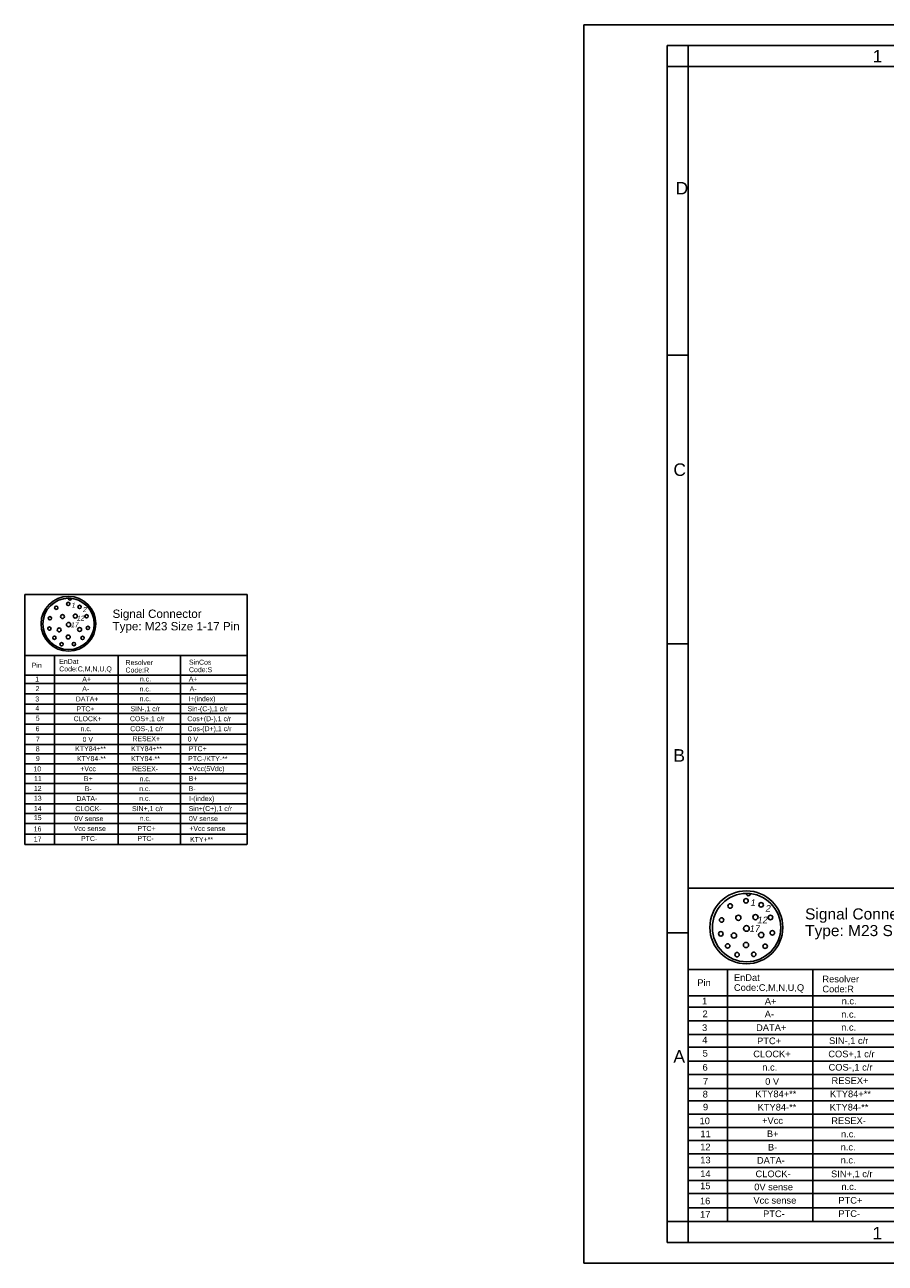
# Model space of a CAD drawing. Header units: millimetres. Extents: x -134 to 420, y 0 to 297.
# Tile 1 of 57: x -134 to 72, y 0 to 297. Entities that reach past the tile are written whole.
import ezdxf

# ---------------------------------------------------------------- set-up
doc = ezdxf.new("R2010")
doc.units = ezdxf.units.MM
doc.header["$LTSCALE"] = 23.1
doc.layers.get('0').update_dxf_attribs({"linetype": 'CONTINUOUS'})
doc.layers.add('DETAIL', color=7, linetype='CONTINUOUS')
doc.styles.get("Standard").update_dxf_attribs({"font": 'arial.ttf'})
doc.styles.add('TEXTSTYLE_2', font='arial.ttf')

# ---------------------------------------------------------------- blocks, each defined once
blk = doc.blocks.new('17PINS_BL2', base_point=(-107.46, 130.38))
at = {"layer": 'DETAIL', "color": 2, "linetype": 'CONTINUOUS'}
for p, q in [((-134.12, 160.38), (-134.12, 100.38)), ((-80.8, 160.38), (-134.12, 160.38)), ((-80.8, 160.38), (-80.8, 100.45)), ((-134.12, 145.77), (-80.8, 145.77)), ((-127.01, 145.77), (-127.01, 100.45)), ((-111.7, 145.77), (-111.7, 100.45)), ((-96.75, 145.84), (-96.75, 100.45)), ((-134.12, 141.02), (-80.8, 141.02)), ((-134.12, 138.99), (-80.8, 138.99)), ((-134.12, 136.53), (-80.8, 136.53)), ((-134.12, 134.1), (-80.8, 134.1)), ((-134.12, 131.8), (-80.8, 131.8)), ((-134.12, 129.28), (-80.8, 129.28)), ((-134.12, 126.9), (-80.8, 126.9)), ((-134.12, 124.36), (-80.8, 124.36)), ((-134.12, 122.14), (-80.8, 122.14)), ((-134.12, 119.75), (-80.8, 119.75)), ((-134.12, 117.36), (-80.8, 117.36)), ((-80.8, 115.03), (-134.12, 115.03)), ((-134.12, 112.61), (-80.8, 112.61)), ((-134.12, 110.17), (-80.8, 110.17)), ((-134.12, 107.82), (-80.8, 107.82)), ((-134.12, 105.49), (-80.8, 105.49)), ((-134.12, 102.92), (-80.8, 102.92)), ((-80.87, 100.45), (-134.12, 100.45))]:
    blk.add_line(p, q, dxfattribs=at)
for centre, radius in [((-123.63, 153.35), 6.57), ((-123.61, 153.31), 6.15), ((-126.55, 157.19), 0.402), ((-123.7, 158.11), 0.402), ((-120.98, 157.39), 0.402), ((-128.08, 154.67), 0.402), ((-125.07, 155.07), 0.47), ((-122, 155.19), 0.47), ((-119.3, 155.14), 0.402), ((-128.22, 152.19), 0.402), ((-125.87, 151.87), 0.47), ((-123.62, 153.16), 0.515), ((-120.96, 151.98), 0.47), ((-118.96, 152.36), 0.402), ((-127, 150.01), 0.402), ((-125.3, 148.43), 0.402), ((-123.7, 150.17), 0.47), ((-122.31, 148.49), 0.402), ((-120.26, 149.95), 0.402)]:
    blk.add_circle(centre, radius, dxfattribs=at)
blk.add_arc((-123.27, 159.45), 0.403, 178.7834, 355.0273, dxfattribs=at)
at = {"layer": 'DETAIL', "color": 2, "linetype": 'CONTINUOUS', "oblique": 10}
for s, height, p in [('1', 1.2, (-122.96, 157.19)), ('12', 1.196, (-121.71, 154.1)), ('2', 1.2, (-120.26, 156.16)), ('17', 1.196, (-123.13, 152.52))]:
    blk.add_text(s, height=height, dxfattribs=at).set_placement(p)
at = {"layer": 'DETAIL', "color": 2, "linetype": 'CONTINUOUS'}
for s, height, p in [('Signal Connector', 1.9939, (-113.06, 154.76)), ('Type: M23 Size 1-17 Pin', 1.9939, (-113.06, 151.77)), ('Pin', 1.196, (-132.45, 142.8)), ('Code:C,M,N,U,Q', 1.1964, (-125.86, 141.93)), ('EnDat', 1.196, (-125.86, 143.72)), ('Code:R', 1.196, (-109.95, 141.66)), ('Resolver', 1.196, (-109.95, 143.46)), ('SinCos', 1.196, (-94.73, 143.54)), ('Code:S', 1.196, (-94.73, 141.74)), ('1', 1.2, (-131.6, 139.48)), ('A+', 1.196, (-120.32, 139.47)), ('n.c.', 1.196, (-106.49, 139.51)), ('A+', 1.196, (-94.77, 139.5)), ('2', 1.2, (-131.52, 137.2)), ('A-', 1.196, (-120.33, 137.16)), ('n.c.', 1.196, (-106.57, 137.11)), ('A-', 1.196, (-94.57, 137.16)), ('3', 1.2, (-131.6, 134.71)), ('4', 1.2, (-131.57, 132.51)), ('DATA+', 1.196, (-121.88, 134.71)), ('SIN-,1 c/r', 1.196, (-108.75, 132.37)), ('n.c.', 1.196, (-106.57, 134.78)), ('Sin-(C-),1 c/r', 1.1964, (-95.07, 132.37)), ('I+(index)', 1.196, (-94.9, 134.76)), ('5', 1.2, (-131.5, 130.1)), ('CLOCK+', 1.196, (-122.4, 129.98)), ('PTC+', 1.196, (-121.71, 132.34)), ('COS+,1 c/r', 1.196, (-108.89, 129.98)), ('Cos+(D-),1 c/r', 1.1964, (-95.12, 129.98)), ('6', 1.2, (-131.52, 127.57)), ('n.c.', 1.196, (-120.76, 127.59)), ('COS-,1 c/r', 1.196, (-108.84, 127.59)), ('Cos-(D+),1 c/r', 1.1964, (-95.08, 127.59)), ('7', 1.2, (-131.44, 125.06)), ('0 V', 1.196, (-120.25, 125.03)), ('RESEX+', 1.196, (-108.31, 125.19)), ('0 V', 1.196, (-95.05, 125.11)), ('8', 1.2, (-131.49, 122.75)), ('KTY84+**', 1.196, (-122.02, 122.8)), ('KTY84+**', 1.196, (-108.6, 122.8)), ('PTC+', 1.196, (-94.81, 122.8)), ('10', 1.196, (-132.05, 117.95)), ('9', 1.2, (-131.44, 120.43)), ('KTY84-**', 1.196, (-121.6, 120.41)), ('+Vcc', 1.196, (-120.81, 117.99)), ('KTY84-**', 1.196, (-108.64, 120.41)), ('RESEX-', 1.196, (-108.35, 117.98)), ('+Vcc(5Vdc)', 1.196, (-94.87, 118.01)), ('PTC-/KTY-**', 1.1964, (-94.94, 120.41)), ('11', 1.196, (-131.9, 115.61)), ('B+', 1.196, (-119.94, 115.62)), ('n.c.', 1.196, (-106.61, 115.59)), ('B+', 1.196, (-94.8, 115.66)), ('12', 1.196, (-131.94, 113.26)), ('B-', 1.196, (-119.75, 113.21)), ('n.c.', 1.196, (-106.67, 113.23)), ('B-', 1.196, (-94.81, 113.23)), ('13', 1.196, (-131.93, 110.91)), ('DATA-', 1.196, (-121.73, 110.84)), ('n.c.', 1.196, (-106.67, 110.89)), ('I-(index)', 1.196, (-94.73, 110.84)), ('15', 1.196, (-131.95, 106.26)), ('14', 1.196, (-131.94, 108.44)), ('0V sense', 1.196, (-122.22, 106.05)), ('CLOCK-', 1.196, (-121.98, 108.42)), ('SIN+,1 c/r', 1.196, (-108.39, 108.42)), ('n.c.', 1.196, (-106.54, 106.12)), ('Sin+(C+),1 c/r', 1.1964, (-94.8, 108.44)), ('0V sense', 1.196, (-94.74, 106.05)), ('16', 1.196, (-131.98, 103.55)), ('Vcc sense', 1.196, (-122.36, 103.66)), ('PTC+', 1.196, (-107.07, 103.66)), ('+Vcc sense', 1.196, (-94.64, 103.66)), ('17', 1.196, (-131.96, 101.12)), ('PTC-', 1.196, (-120.62, 101.24)), ('PTC-', 1.196, (-107.07, 101.27)), ('KTY+**', 1.196, (-94.47, 101.03))]:
    blk.add_text(s, height=height, dxfattribs=at).set_placement(p)
blk = doc.blocks.new('17PINS_BL6', base_point=(60.55, 49.91))
at = {"color": 2, "linetype": 'CONTINUOUS'}
for p, q in [((25, 89.91), (25, 9.91)), ((96.09, 89.91), (25, 89.91)), ((96.09, 89.91), (96.09, 10)), ((25, 70.43), (96.09, 70.43)), ((34.48, 70.43), (34.48, 10)), ((54.9, 70.43), (54.9, 10)), ((74.84, 70.52), (74.84, 10)), ((25, 64.11), (96.09, 64.11)), ((25, 61.39), (96.09, 61.39)), ((25, 58.11), (96.09, 58.11)), ((25, 54.87), (96.09, 54.87)), ((25, 51.81), (96.09, 51.81)), ((25, 48.44), (96.09, 48.44)), ((25, 45.28), (96.09, 45.28)), ((25, 41.89), (96.09, 41.89)), ((25, 38.93), (96.09, 38.93)), ((25, 35.75), (96.09, 35.75)), ((25, 32.56), (96.09, 32.56)), ((96.09, 29.45), (25, 29.45)), ((25, 26.22), (96.09, 26.22)), ((25, 22.97), (96.09, 22.97)), ((25, 19.83), (96.09, 19.83)), ((25, 16.73), (96.09, 16.73)), ((25, 13.3), (96.09, 13.3)), ((96.01, 10), (25, 10))]:
    blk.add_line(p, q, dxfattribs=at)
for centre, radius in [((38.99, 80.54), 8.75), ((39.03, 80.49), 8.2), ((35.1, 85.66), 0.536), ((38.9, 86.89), 0.536), ((42.53, 85.93), 0.536), ((37.07, 82.83), 0.627), ((41.17, 82.99), 0.627), ((44.77, 82.92), 0.536), ((33.05, 82.3), 0.536), ((39.01, 80.29), 0.686), ((32.87, 79), 0.536), ((36.01, 78.57), 0.627), ((42.56, 78.71), 0.627), ((45.22, 79.23), 0.536), ((34.5, 76.09), 0.536), ((36.76, 73.98), 0.536), ((38.9, 76.31), 0.627), ((40.76, 74.06), 0.536), ((43.49, 76.01), 0.536)]:
    blk.add_circle(centre, radius, dxfattribs=at)
blk.add_arc((39.47, 88.67), 0.537, 178.7834, 355.0273, dxfattribs=at)
at = {"color": 2, "linetype": 'CONTINUOUS', "oblique": 10}
for s, height, p in [('1', 1.6, (39.88, 85.66)), ('2', 1.6, (43.49, 84.28)), ('17', 1.595, (39.66, 79.43)), ('12', 1.595, (41.55, 81.53))]:
    blk.add_text(s, height=height, dxfattribs=at).set_placement(p)
at = {"color": 2, "linetype": 'CONTINUOUS'}
for s, height, p in [('Signal Connector', 2.6586, (53.08, 82.43)), ('Type: M23 Size 1-17 Pin', 2.6586, (53.08, 78.44)), ('EnDat', 1.595, (36.01, 67.7)), ('Resolver', 1.595, (57.23, 67.35)), ('SinCos', 1.595, (77.53, 67.46)), ('Pin', 1.595, (27.23, 66.47)), ('Code:C,M,N,U,Q', 1.5952, (36.01, 65.31)), ('Code:R', 1.595, (57.23, 64.95)), ('Code:S', 1.595, (77.53, 65.06)), ('1', 1.6, (28.36, 62.05)), ('A+', 1.595, (43.41, 62.03)), ('n.c.', 1.595, (61.85, 62.08)), ('A+', 1.595, (77.47, 62.07)), ('2', 1.6, (28.47, 59)), ('A-', 1.595, (43.39, 58.95)), ('n.c.', 1.595, (61.74, 58.89)), ('A-', 1.595, (77.74, 58.95)), ('3', 1.6, (28.36, 55.68)), ('DATA+', 1.595, (41.33, 55.69)), ('n.c.', 1.595, (61.74, 55.78)), ('I+(index)', 1.595, (77.3, 55.76)), ('4', 1.6, (28.41, 52.75)), ('PTC+', 1.595, (41.56, 52.53)), ('SIN-,1 c/r', 1.595, (58.83, 52.57)), ('Sin-(C-),1 c/r', 1.5952, (77.07, 52.57)), ('5', 1.6, (28.5, 49.54)), ('CLOCK+', 1.595, (40.64, 49.38)), ('COS+,1 c/r', 1.595, (58.65, 49.38)), ('Cos+(D-),1 c/r', 1.5952, (77.01, 49.38)), ('6', 1.6, (28.47, 46.17)), ('COS-,1 c/r', 1.595, (58.71, 46.19)), ('Cos-(D+),1 c/r', 1.5952, (77.06, 46.19)), ('n.c.', 1.595, (42.81, 46.19)), ('RESEX+', 1.595, (59.42, 43)), ('7', 1.6, (28.58, 42.82)), ('0 V', 1.595, (43.5, 42.78)), ('0 V', 1.595, (77.1, 42.89)), ('8', 1.6, (28.51, 39.74)), ('KTY84+**', 1.595, (41.14, 39.81)), ('KTY84+**', 1.595, (59.04, 39.81)), ('PTC+', 1.595, (77.42, 39.81)), ('9', 1.6, (28.58, 36.65)), ('KTY84-**', 1.595, (41.7, 36.62)), ('KTY84-**', 1.595, (58.98, 36.62)), ('PTC-/KTY-**', 1.5952, (77.25, 36.62)), ('10', 1.595, (27.76, 33.34)), ('+Vcc', 1.595, (42.76, 33.39)), ('RESEX-', 1.595, (59.36, 33.38)), ('+Vcc(5Vdc)', 1.595, (77.34, 33.43)), ('11', 1.595, (27.97, 30.22)), ('B+', 1.595, (43.91, 30.24)), ('n.c.', 1.595, (61.69, 30.19)), ('B+', 1.595, (77.43, 30.28)), ('12', 1.595, (27.91, 27.09)), ('B-', 1.595, (44.17, 27.02)), ('n.c.', 1.595, (61.61, 27.05)), ('B-', 1.595, (77.42, 27.05)), ('13', 1.595, (27.93, 23.96)), ('DATA-', 1.595, (41.53, 23.86)), ('n.c.', 1.595, (61.61, 23.93)), ('I-(index)', 1.595, (77.53, 23.86)), ('14', 1.595, (27.91, 20.65)), ('CLOCK-', 1.595, (41.19, 20.63)), ('SIN+,1 c/r', 1.595, (59.31, 20.63)), ('Sin+(C+),1 c/r', 1.5952, (77.43, 20.67)), ('15', 1.595, (27.9, 17.75)), ('0V sense', 1.595, (40.88, 17.48)), ('n.c.', 1.595, (61.79, 17.57)), ('0V sense', 1.595, (77.52, 17.48)), ('16', 1.595, (27.86, 14.14)), ('Vcc sense', 1.595, (40.69, 14.28)), ('PTC+', 1.595, (61.07, 14.28)), ('+Vcc sense', 1.595, (77.65, 14.28)), ('17', 1.595, (27.89, 10.9)), ('PTC-', 1.595, (43.01, 11.06)), ('PTC-', 1.595, (61.07, 11.09)), ('KTY+**', 1.595, (77.88, 10.78))]:
    blk.add_text(s, height=height, dxfattribs=at).set_placement(p)

msp = doc.modelspace()

# ---------------------------------------------------------------- linework, layer by layer
at = {"color": 2, "linetype": 'CONTINUOUS'}
for p, q in [((0, 0), (0, 297)), ((0, 297), (420, 297)), ((20, 292), (20, 5)), ((20, 292), (415, 292)), ((25, 287), (25, 292)), ((25, 287), (20, 287)), ((20, 217.75), (25, 217.75)), ((20, 148.5), (25, 148.5)), ((20, 79.25), (25, 79.25)), ((25, 10), (20, 10)), ((25, 10), (25, 5)), ((20, 5), (415, 5)), ((0, 0), (232.75, 0))]:
    msp.add_line(p, q, dxfattribs=at)
at = {"color": 7, "linetype": 'CONTINUOUS'}
for p, q in [((25, 10), (25, 287)), ((410, 287), (25, 287)), ((25, 10), (410, 10))]:
    msp.add_line(p, q, dxfattribs=at)

# ---------------------------------------------------------------- block references
at = {"color": 2, "linetype": 'CONTINUOUS'}
msp.add_blockref('17PINS_BL6', (60.54773, 49.91499), dxfattribs=at)
at = {"layer": 'DETAIL', "color": 2, "linetype": 'CONTINUOUS'}
msp.add_blockref('17PINS_BL2', (-107.46487, 130.38102), dxfattribs=at)

# ---------------------------------------------------------------- texts
at = {"color": 2, "linetype": 'CONTINUOUS', "char_height": 3, "attachment_point": 1, "line_spacing_factor": 0.9, "style": 'TEXTSTYLE_2'}
for s, insert, width in [('1', (69.27205, 290.95221), 2.330855), ('D', (22.00079, 259.30541), 3.0223048), ('C', (21.4816, 191.81181), 3.0223048), ('B', (21.4816, 123.27986), 2.7881041), ('A', (21.4816, 51.11363), 2.7881041), ('1', (69.23353, 8.72631), 2.330855)]:
    msp.add_mtext(s, dxfattribs=dict(at, insert=insert, width=width))

doc.saveas('drawing.dxf')
